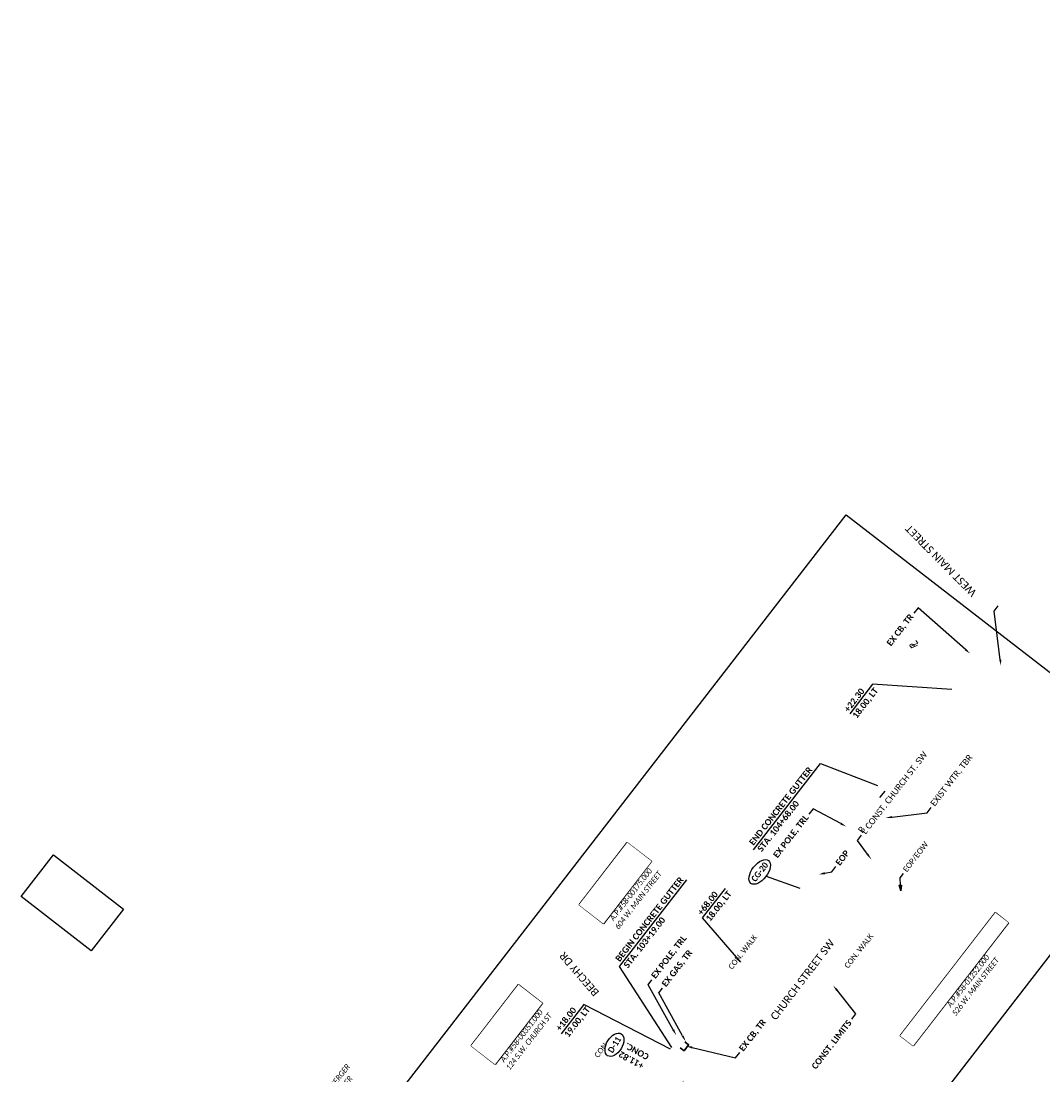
# Model space of a CAD drawing. Header units: feet. Extents: x 2205479 to 2208645, y 303589 to 307298.
# Tile 9 of 10: x 2205538 to 2205995, y 306827 to 307298. Entities that reach past the tile are written whole.
import ezdxf
from ezdxf import colors
from ezdxf.entities.mleader import LeaderData, LeaderLine
from ezdxf.math import Vec2, Vec3

# ---------------------------------------------------------------- set-up
doc = ezdxf.new("R2010")
doc.units = ezdxf.units.FT
doc.header["$MEASUREMENT"] = 0
doc.set_wipeout_variables(frame=1)
doc.linetypes.add('setbackex', pattern=[1.4, 1.3, -0.1])
for name, color, linetype in [('0_Text+_Line_Mask', 9, 'Continuous'), ('DR_P_Paved_Gutter', 133, 'Continuous'), ('DV_X_Owner_Labels', 7, 'setbackex'), ('DV_X_Text', 7, 'Continuous'), ('PV_X_Text', 7, 'Continuous'), ('RD_X_Text', 7, 'Continuous'), ('RW_X_Text', 7, 'Continuous'), ('SH_TextM', 7, 'Continuous')]:
    doc.layers.add(name, color=color, linetype=linetype)
doc.layers.add('SH_VPort', color=5, linetype='Continuous', plot=False)
doc.styles.add('Simplex Normal (0.14)', font='calibri.ttf', dxfattribs={"height": 0.14})
doc.styles.add('Slanted Normal (0.125) Font 31', font='calibrii.ttf', dxfattribs={"width": 0.9, "height": 0.125})
doc.styles.add('Slanted-Normal', font='calibriz.ttf', dxfattribs={"height": 0.14})
doc.styles.add('Slanted-Sub Title', font='calibriz.ttf', dxfattribs={"height": 0.17})
doc.styles.add('Straight Normal (0.125) Font 30', font='calibri.ttf', dxfattribs={"height": 0.125})
doc.styles.add('Straight Normal (0.14) Font 30', font='calibri.ttf', dxfattribs={"height": 0.14})
doc.styles.add('Straight-Normal', font='calibrib.ttf', dxfattribs={"height": 0.14})
doc.dimstyles.new('Dec Straight 0', dxfattribs={"dimtxt": 0.14, "dimasz": 0.14, "dimexe": 0.07, "dimexo": 0.07, "dimgap": 0.05, "dimtad": 1, "dimdec": 0, "dimzin": 0, "dimdsep": 46, "dimtxsty": 'Straight Normal (0.14) Font 30', "dimcen": 0.07, "dimclrd": 256, "dimclre": 256, "dimclrt": 256, "dimaunit": 1, "dimadec": 4, "dimazin": 0, "dimtfac": 1, "dimtdec": 0, "dimtofl": 0, "dimtmove": 0, "dimatfit": 3, "dimfxl": 1, "dimtolj": 1, "dimtzin": 0, "dimlwd": -1, "dimlwe": -1, "dimarcsym": 0})

# ---------------------------------------------------------------- blocks, each defined once
blk = doc.blocks.new('PL')
at = {"layer": 'DV_X_Text', "char_height": 0.14, "attachment_point": 1, "style": 'Simplex Normal (0.14)'}
for s, insert, width in [('{\\Fsimplex|c0;\\Q15;P}', (-0.028, 0.106), 0.15221), ('{\\Fsimplex|c0;\\Q15;L}', (0.002, 0.072), 0.05119)]:
    blk.add_mtext(s, dxfattribs=dict(at, insert=insert, width=width))
blk = doc.blocks.new('Dim1')
h = blk.add_hatch(color=4)
h.dxf.hatch_style = 1
h.paths.add_polyline_path([(0, 0), (-1, -0.2), (-1, 0.2)])
at = {"color": 4}
blk.add_lwpolyline([(0, 0), (-1, -0.2), (-1, 0.2), (0, 0)], dxfattribs=at)
blk = doc.blocks.new('*D1012')
at = {"layer": 'Defpoints', "color": 0, "transparency": 16777216}
for p in [(2205984.98, 307009.34), (2205806.54, 306838.46), (2205839.94, 306821.73), (2205834.4, 306819.03), (2205649.22, 306575.04)]:
    blk.add_point(p, dxfattribs=at)
at = {"layer": 'SH_TextM', "transparency": 16777216}
blk.add_arc((2205839.94, 306821.73), 6.16, 179.678, 206.0128, dxfattribs=at)
for points in [[(2205833.33, 306821.88), (2205834.24, 306821.66), (2205834.43, 306824.49)], [(2205834.77, 306819.33), (2205834.04, 306818.74), (2205836.17, 306816.86)]]:
    blk.add_solid(points, dxfattribs=at)
blk = doc.blocks.new('*D1013')
at = {"layer": 'Defpoints', "color": 0, "transparency": 16777216}
for p in [(2205984.98, 307009.34), (2205712.58, 306717.97), (2205738.89, 306698.27), (2205740.68, 306693.34), (2205649.22, 306575.04)]:
    blk.add_point(p, dxfattribs=at)
at = {"layer": 'SH_TextM', "transparency": 16777216}
blk.add_arc((2205740.68, 306693.34), 5.24, 83.2901, 107.7674, dxfattribs=at)
for points in [[(2205739.34, 306697.94), (2205738.83, 306698.72), (2205736.74, 306696.79)], [(2205741.47, 306698.98), (2205741.12, 306698.11), (2205743.89, 306697.49)]]:
    blk.add_solid(points, dxfattribs=at)
at = {"layer": 'SH_TextM', "transparency": 16777216, "insert": (2205741.16, 306701.48), "char_height": 2.8, "attachment_point": 5, "rotation": 356.6471, "style": 'Straight Normal (0.14) Font 30'}
blk.add_mtext('\\A1;86%%D', dxfattribs=at)

msp = doc.modelspace()

# ---------------------------------------------------------------- linework, layer by layer
at = {"layer": '0_Text+_Line_Mask'}
for points in [[(2205787.78, 306902.84), (2205809.36, 306930.75), (2205820.22, 306922.36), (2205798.64, 306894.44)], [(2205552.77, 306925.23), (2205584.15, 306900.91), (2205569.68, 306882.25), (2205538.3, 306906.57)], [(2205931.34, 306844.27), (2205973.93, 306899.37), (2205979.76, 306894.87), (2205937.16, 306839.77)], [(2205739.5, 306839.77), (2205760.67, 306867.16), (2205771.38, 306858.88), (2205750.21, 306831.49)]]:
    msp.add_lwpolyline(points, close=True, dxfattribs=at)
at = {"layer": 'DR_P_Paved_Gutter', "color": 163}
msp.add_lwpolyline([(2205924.57, 306953.72), (2205922.13, 306950.93)], dxfattribs=at)
at = {"layer": 'DR_P_Paved_Gutter', "color": 163, "lineweight": 35}
msp.add_lwpolyline([(2205833.01, 306838.91), (2205834.75, 306837.6), (2205836.76, 306840.26), (2205835.05, 306841.55)], dxfattribs=at)
at = {"layer": 'SH_TextM', "elevation": -1171.86}
msp.add_lwpolyline([(2205954.43, 306999.26), (2205919.03, 307001.54), (2205908.84, 306988.35)], dxfattribs=at)
at = {"layer": 'SH_TextM'}
for points in [[(2205865.71, 306927.4), (2205895.72, 306966.04), (2205921.22, 306956.3)], [(2205871.48, 306915.75), (2205886.48, 306910.29)], [(2205860.06, 306877.19), (2205843.01, 306897.02), (2205853.22, 306910.23)]]:
    msp.add_lwpolyline(points, dxfattribs=at)
msp.add_ellipse((2205868.56, 306917.58), major_axis=(-3.97, -5.12), ratio=0.531299, dxfattribs=at)
at = {"layer": 'SH_VPort', "elevation": -1171.86}
msp.add_lwpolyline([(2205541.34, 306604.16), (2205907.14, 307077.31), (2206059.47, 306959.54), (2205693.67, 306486.39)], close=True, dxfattribs=at)

# ---------------------------------------------------------------- block references
at = {"layer": 'DV_X_Text', "xscale": 20, "yscale": 20, "zscale": 20, "rotation": 131.0309274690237}
msp.add_blockref('PL', (2205938.55, 307018.69), dxfattribs=at)

# ---------------------------------------------------------------- texts
at = {"layer": 'DV_X_Owner_Labels', "char_height": 2.5, "width": 97.223, "attachment_point": 2, "rotation": 52.1945, "style": 'Slanted Normal (0.125) Font 31'}
for s, insert in [('KEITH L. BEACHY\\PAMANDA L. BEACHY\\PO.R. 1418, PG. 377\\PA.P.#58-00175.000\\P604 W. MAIN STREET', (2205800.06, 306915.93)), ('TRUSTEES FIRST REFORMED CHURCH\\PA.P.#58-01252.000\\P526 W. MAIN STREET', (2205957.44, 306872.14)), ('MATTHEW D. ADAMS\\PRUTH L. ADAMS\\PO.R. 1535, PG. 345\\PA.P.#58-00351.000\\P124 S.W. CHURCH ST', (2205751.14, 306852.71)), ('KENNETH D. HERSHBERGER\\PCHERYL HERSHBERGER\\PO.R. 1408, PG. 1776\\PA.P.#58-00351.001', (2205670.97, 306815.68))]:
    msp.add_mtext(s, dxfattribs=dict(at, insert=insert))
at = {"layer": 'PV_X_Text', "style": 'Straight Normal (0.125) Font 30'}
for p in [(2205856.22, 306873.72), (2205908.13, 306874.22)]:
    msp.add_text('CON. WALK', height=2.5, rotation=51.9524, dxfattribs=at).set_placement(p)
at = {"layer": 'PV_X_Text', "insert": (2205799.76, 306837.29), "char_height": 2.5, "width": 12.9694, "attachment_point": 5, "rotation": 52.239, "style": 'Straight Normal (0.125) Font 30'}
msp.add_mtext('CON.  DR', dxfattribs=at)
at = {"layer": 'RW_X_Text', "style": 'Slanted-Sub Title'}
for s, rotation, p in [('WEST MAIN STREET', 134.6018, (2205965.75, 307042.78)), ('CHURCH STREET SW', 52.7517, (2205875.8, 306850.99)), ('BEECHY DR', 130.7371, (2205796.97, 306863.85))]:
    msp.add_text(s, height=3.4, rotation=rotation, dxfattribs=at).set_placement(p)
at = {"layer": 'SH_TextM', "char_height": 2.8}
for s, insert, width, attachment_point, rotation, style in [('+22.30\\P18.00, LT', (2205906.06, 306990.56, -1171.86), 35.0542, 1, 52.292, 'Straight-Normal'), ('END CONCRETE GUTTER\\PSTA. 104+68.00', (2205863.56, 306930.94), 50.3681, 1, 52, 'Straight-Normal'), ('B', (2205912.26, 306936.41), 2.8, 1, 52.239, 'Slanted-Normal'), ('{\\W0.9;CG-20}', (2205868.56, 306917.58), 13.0687, 5, 52.431, 'Straight-Normal'), ('+68.00\\P18.00, LT', (2205840.5, 306899.73), 30.9248, 1, 52, 'Straight-Normal'), ('+18.00\\P19.00, LT', (2205777.17, 306847.9), 30.9248, 1, 52, 'Straight-Normal')]:
    msp.add_mtext(s, dxfattribs=dict(at, insert=insert, width=width, attachment_point=attachment_point, rotation=rotation, style=style))

# ---------------------------------------------------------------- leaders
at = {"layer": 'RD_X_Text'}
ml = msp.add_multileader_mtext('Standard', dxfattribs=at)
ml.set_content('EOP', color=256, style='Straight-Normal')
ml.set_leader_properties(color=256, linetype='Continuous', lineweight=-1)
ml.build(insert=Vec2(0, 0))
ml.multileader.update_dxf_attribs({"text_right_attachment_type": 3, "dogleg_length": 0.15, "arrow_head_size": 2.8, "scale": 20})
ctx = ml.context
ctx.base_point, ctx.scale, ctx.char_height, ctx.arrow_head_size, ctx.landing_gap_size, ctx.plane_origin, ctx.plane_x_axis, ctx.plane_y_axis = Vec3(2205902.58, 306920.05), 20, 2.8, 2.8, 1.2, Vec3(2205893.69, 306903.62), Vec3(0.611638, 0.791138), Vec3(-0.791138, 0.611638)
ctx.right_attachment = 3
notes = []
notes.append((ctx, [(0, (1, 1, 0), (2205900.74, 306917.67), (0.611638, 0.791138), 3, [(0, [(2205894.91, 306916.47)], 0, [])])]))
ctx.mtext.insert, ctx.mtext.text_direction, ctx.mtext.rotation, ctx.mtext.width, ctx.mtext.flow_direction = Vec3(2205902.19, 306921.87), Vec3(0.611638, 0.791138), 0.912668, 23.7855, 5
ml = msp.add_multileader_mtext('Standard', dxfattribs=at)
ml.set_content('EOP/EOW', color=256, style='Straight Normal (0.125) Font 30')
ml.set_leader_properties(color=95)
ml.set_arrow_properties(name='Dim1')
ml.build(insert=Vec2(0, 0))
ml.multileader.update_dxf_attribs({"text_right_attachment_type": 3, "dogleg_length": 0.125, "arrow_head_size": 2.5, "scale": 20})
ctx = ml.context
ctx.base_point, ctx.scale, ctx.char_height, ctx.arrow_head_size, ctx.landing_gap_size, ctx.plane_origin, ctx.plane_x_axis, ctx.plane_y_axis = Vec3(2205932.83, 306916.94), 20, 2.5, 2.5, 1.2, Vec3(2205925.37, 306899.59), Vec3(0.611638, 0.791138), Vec3(-0.791138, 0.611638)
ctx.right_attachment = 3
notes.append((ctx, [(0, (1, 1, 0), (2205931.3, 306914.96), (0.611638, 0.791138), 2.5, [(0, [(2205931.61, 306909.2)], 0, [])])]))
ctx.mtext.insert, ctx.mtext.text_direction, ctx.mtext.rotation, ctx.mtext.width, ctx.mtext.flow_direction = Vec3(2205932.36, 306918.82), Vec3(0.611638, 0.791138), 0.912668, 23.7855, 5
ml = msp.add_multileader_mtext('Standard', dxfattribs=at)
ml.set_content('CONC.\\PSTEPS', color=256, style='Straight Normal (0.125) Font 30')
ml.set_leader_properties(color=95)
ml.set_arrow_properties(name='Dim1')
ml.build(insert=Vec2(0, 0))
ml.multileader.update_dxf_attribs({"text_right_attachment_type": 3, "dogleg_length": 0.125, "arrow_head_size": 2.5, "scale": 20})
ctx = ml.context
ctx.base_point, ctx.scale, ctx.char_height, ctx.arrow_head_size, ctx.landing_gap_size, ctx.plane_origin, ctx.plane_x_axis, ctx.plane_y_axis = Vec3(2205697.06, 306706.08), 20, 2.5, 2.5, 1.2, Vec3(2205698.02, 306679.83), Vec3(0.611638, 0.791138), Vec3(-0.791138, 0.611638)
ctx.right_attachment = 3
notes.append((ctx, [(0, (1, 1, 0), (2205695.53, 306704.1), (0.611638, 0.791138), 2.5, [(0, [(2205704.37, 306690.01)], 0, [])])]))
ctx.mtext.insert, ctx.mtext.text_direction, ctx.mtext.rotation, ctx.mtext.width, ctx.mtext.flow_direction = Vec3(2205696.79, 306707.8), Vec3(0.611638, 0.791138), 0.912668, 23.7855, 5
ml = msp.add_multileader_mtext('Standard', dxfattribs=at)
ml.set_content('CONC.\\PSTEPS', color=256, style='Straight Normal (0.125) Font 30')
ml.set_leader_properties(color=95)
ml.set_arrow_properties(name='Dim1')
ml.build(insert=Vec2(0, 0))
ml.multileader.update_dxf_attribs({"text_right_attachment_type": 3, "dogleg_length": 0.125, "arrow_head_size": 2.5, "scale": 20})
ctx = ml.context
ctx.base_point, ctx.scale, ctx.char_height, ctx.arrow_head_size, ctx.landing_gap_size, ctx.plane_origin, ctx.plane_x_axis, ctx.plane_y_axis = Vec3(2205668.1, 306653.14), 20, 2.5, 2.5, 1.2, Vec3(2205660.36, 306632.81), Vec3(0.611638, 0.791138), Vec3(-0.791138, 0.611638)
ctx.right_attachment = 3
notes.append((ctx, [(0, (1, 1, 0), (2205666.57, 306651.16), (0.611638, 0.791138), 2.5, [(0, [(2205666.7, 306642.99)], 0, [])])]))
ctx.mtext.insert, ctx.mtext.text_direction, ctx.mtext.rotation, ctx.mtext.width, ctx.mtext.flow_direction = Vec3(2205667.83, 306654.86), Vec3(0.611638, 0.791138), 0.912668, 23.7855, 5
at = {"layer": 'SH_TextM'}
ml = msp.add_multileader_mtext('Standard', dxfattribs=at)
ml.set_content('', color=256, style='Straight-Normal')
ml.set_leader_properties(color=256, linetype='Continuous', lineweight=-1)
ml.build(insert=Vec2(0, 0))
ml.multileader.update_dxf_attribs({"text_right_attachment_type": 3, "dogleg_length": 0.15, "arrow_head_size": 2.8})
ctx = ml.context
ctx.base_point, ctx.char_height, ctx.arrow_head_size, ctx.landing_gap_size, ctx.plane_origin, ctx.plane_x_axis, ctx.plane_y_axis = Vec3(2205975.15, 307036.63, -1171.86), 2.8, 2.8, 1.2, Vec3(2205976.45, 307009.76, -1171.86), Vec3(0.611638, 0.791138), Vec3(-0.791138, 0.611638)
ctx.right_attachment = 3
notes.append((ctx, [(0, (1, 1, 0), (2205973.32, 307034.26, -1171.86), (0.611638, 0.791138), 3, [(0, [(2205976.45, 307009.76, -1171.86)], 0, [])])]))
ctx.mtext.insert, ctx.mtext.text_direction, ctx.mtext.rotation, ctx.mtext.flow_direction = Vec3(2205974.78, 307038.44, -1171.86), Vec3(0.611638, 0.791138), 0.912668, 5
ml = msp.add_multileader_mtext('Standard', dxfattribs=at)
ml.set_content('EX CB, TR', color=256, style='Straight-Normal')
ml.set_leader_properties(color=256, linetype='Continuous', lineweight=-1)
ml.build(insert=Vec2(0, 0))
ml.multileader.update_dxf_attribs({"text_right_attachment_type": 3, "dogleg_length": 0.15, "arrow_head_size": 2.8, "scale": 20})
ctx = ml.context
ctx.base_point, ctx.scale, ctx.char_height, ctx.arrow_head_size, ctx.landing_gap_size, ctx.plane_origin, ctx.plane_x_axis, ctx.plane_y_axis = Vec3(2205925.65, 307018.08), 20, 2.8, 2.8, 1.2, Vec3(2205914.06, 307011.35), Vec3(0.612369, 0.790572), Vec3(-0.790572, 0.612369)
ctx.right_attachment = 3
notes.append((ctx, [(1, (1, 1, 0), (2205939.37, 307035.75), (-0.612369, -0.790572), 3, [(0, [(2205962.69, 307015.21)], 0, [])])]))
ctx.mtext.insert, ctx.mtext.text_direction, ctx.mtext.rotation, ctx.mtext.flow_direction = Vec3(2205925.03, 307020.08), Vec3(0.612369, 0.790572), 0.911743, 5
ml = msp.add_multileader_mtext('Standard', dxfattribs=at)
ml.set_content('L CONST. CHURCH ST. SW', color=256, style='Slanted-Normal')
ml.set_leader_properties(color=256, linetype='Continuous', lineweight=-1)
ml.build(insert=Vec2(0, 0))
ml.multileader.update_dxf_attribs({"text_right_attachment_type": 3, "dogleg_length": 0.15, "arrow_head_size": 2.8, "scale": 20})
ctx = ml.context
ctx.base_point, ctx.scale, ctx.char_height, ctx.arrow_head_size, ctx.landing_gap_size, ctx.plane_origin, ctx.plane_x_axis, ctx.plane_y_axis = Vec3(2205914.09, 306934.08), 20, 2.8, 2.8, 1.2, Vec3(2205904.01, 306929.3), Vec3(0.612369, 0.790572), Vec3(-0.790572, 0.612369)
ctx.right_attachment = 3
notes.append((ctx, [(0, (1, 1, 0), (2205912.25, 306931.71), (0.612369, 0.790572), 3, [(0, [(2205918.42, 306923.25)], 0, [])])]))
ctx.mtext.insert, ctx.mtext.text_direction, ctx.mtext.rotation, ctx.mtext.flow_direction = Vec3(2205913.7, 306935.9), Vec3(0.612369, 0.790572), 0.911743, 5
ml = msp.add_multileader_mtext('Standard', dxfattribs=at)
ml.set_content('EXIST WTR, TBR', color=256, style='Slanted-Normal')
ml.set_leader_properties(color=256, linetype='Continuous', lineweight=-1)
ml.build(insert=Vec2(0, 0))
ml.multileader.update_dxf_attribs({"text_right_attachment_type": 3, "dogleg_length": 0.15, "arrow_head_size": 2.8, "scale": 20})
ctx = ml.context
ctx.base_point, ctx.scale, ctx.char_height, ctx.arrow_head_size, ctx.landing_gap_size, ctx.plane_origin, ctx.plane_x_axis, ctx.plane_y_axis = Vec3(2205945.24, 306946.41), 20, 2.8, 2.8, 1.2, Vec3(2205935.17, 306941.63), Vec3(0.612369, 0.790572), Vec3(-0.790572, 0.612369)
ctx.right_attachment = 3
notes.append((ctx, [(0, (1, 1, 0), (2205943.4, 306944.04), (0.612369, 0.790572), 3, [(0, [(2205924.94, 306941.78)], 0, [])])]))
ctx.mtext.insert, ctx.mtext.text_direction, ctx.mtext.rotation, ctx.mtext.flow_direction = Vec3(2205944.62, 306948.41), Vec3(0.612369, 0.790572), 0.911743, 5
ml = msp.add_multileader_mtext('Standard', dxfattribs=at)
ml.set_content('{\\fCalibri|b1|i0|c0|p34;EX POLE, TRL}', color=256, style='Straight-Normal')
ml.set_leader_properties(color=256, linetype='Continuous', lineweight=-1)
ml.build(insert=Vec2(0, 0))
ml.multileader.update_dxf_attribs({"text_right_attachment_type": 3, "dogleg_length": 0.15, "arrow_head_size": 2.8})
ctx = ml.context
ctx.base_point, ctx.char_height, ctx.arrow_head_size, ctx.landing_gap_size, ctx.plane_origin, ctx.plane_x_axis, ctx.plane_y_axis = Vec3(2205874.83, 306923.16, -1171.86), 2.8, 2.8, 1.2, Vec3(2205874, 306894.75, -1171.86), Vec3(0.611638, 0.791138), Vec3(-0.791138, 0.611638)
ctx.right_attachment, ctx.text_align_type = 3, 2
notes.append((ctx, [(0, (1, 1, 0), (2205892.39, 306945.82, -1171.86), (-0.611638, -0.791138), 3, [(0, [(2205907.33, 306937.87, -1171.86)], 0, [])])]))
ctx.mtext.insert, ctx.mtext.text_direction, ctx.mtext.rotation, ctx.mtext.alignment, ctx.mtext.flow_direction = Vec3(2205888.44, 306943.56, -1171.86), Vec3(0.611638, 0.791138), 0.912668, 3, 5
ml = msp.add_multileader_mtext('Standard', dxfattribs=at)
ml.set_content('EX POLE, TRL', color=256, style='Straight-Normal')
ml.set_leader_properties(color=256, linetype='Continuous', lineweight=-1)
ml.build(insert=Vec2(0, 0))
ml.multileader.update_dxf_attribs({"text_right_attachment_type": 3, "dogleg_length": 2.8, "arrow_head_size": 2.8})
ctx = ml.context
ctx.base_point, ctx.char_height, ctx.arrow_head_size, ctx.landing_gap_size, ctx.plane_origin, ctx.plane_x_axis, ctx.plane_y_axis = Vec3(2205820.36, 306869.31, -1171.86), 2.8, 2.8, 1.2, Vec3(2205797.38, 306802.31, -1171.86), Vec3(0.611638, 0.791138), Vec3(-0.791138, 0.611638)
ctx.right_attachment = 3
notes.append((ctx, [(0, (1, 1, 0), (2205818.65, 306867.1, -1171.86), (0.611638, 0.791138), 2.8, [(0, [(2205831.24, 306844.54, -1171.86)], 0, [])])]))
ctx.mtext.insert, ctx.mtext.text_direction, ctx.mtext.rotation, ctx.mtext.flow_direction = Vec3(2205819.74, 306871.31, -1171.86), Vec3(0.611638, 0.791138), 0.912668, 5
ml = msp.add_multileader_mtext('Standard', dxfattribs=at)
ml.set_content('EX GAS, TR', color=256, style='Straight-Normal')
ml.set_leader_properties(color=256, linetype='Continuous', lineweight=-1)
ml.build(insert=Vec2(0, 0))
ml.multileader.update_dxf_attribs({"text_right_attachment_type": 3, "dogleg_length": 2.8, "arrow_head_size": 2.8})
ctx = ml.context
ctx.base_point, ctx.char_height, ctx.arrow_head_size, ctx.landing_gap_size, ctx.plane_origin, ctx.plane_x_axis, ctx.plane_y_axis = Vec3(2205825.11, 306865.64, -1171.86), 2.8, 2.8, 1.2, Vec3(2205802.12, 306798.64, -1171.86), Vec3(0.611638, 0.791138), Vec3(-0.791138, 0.611638)
ctx.right_attachment = 3
notes.append((ctx, [(0, (1, 1, 0), (2205823.39, 306863.43, -1171.86), (0.611638, 0.791138), 2.8, [(0, [(2205835.46, 306841.75, -1171.86)], 0, [])])]))
ctx.mtext.insert, ctx.mtext.text_direction, ctx.mtext.rotation, ctx.mtext.flow_direction = Vec3(2205824.48, 306867.64, -1171.86), Vec3(0.611638, 0.791138), 0.912668, 5
ml = msp.add_multileader_mtext('Standard', dxfattribs=at)
ml.set_content('CONST. LIMITS', color=256, style='Straight-Normal')
ml.set_leader_properties(color=256, linetype='Continuous', lineweight=-1)
ml.build(insert=Vec2(0, 0))
ml.multileader.update_dxf_attribs({"text_right_attachment_type": 3, "dogleg_length": 0.15, "arrow_head_size": 2.8})
ctx = ml.context
ctx.base_point, ctx.char_height, ctx.arrow_head_size, ctx.landing_gap_size, ctx.plane_origin, ctx.plane_x_axis, ctx.plane_y_axis = Vec3(2205891.71, 306828.72, -1171.86), 2.8, 2.8, 1.2, Vec3(2205870.78, 306820.75, -1171.86), Vec3(0.611638, 0.791138), Vec3(-0.791138, 0.611638)
ctx.right_attachment, ctx.text_align_type = 3, 2
notes.append((ctx, [(1, (1, 1, 0), (2205911.37, 306854.11, -1171.86), (-0.611638, -0.791138), 3, [(0, [(2205901.38, 306866.84, -1171.86)], 0, [])])]))
ctx.mtext.insert, ctx.mtext.text_direction, ctx.mtext.rotation, ctx.mtext.alignment, ctx.mtext.flow_direction = Vec3(2205907.65, 306851.68, -1171.86), Vec3(0.611638, 0.791138), 0.912668, 3, 5
ml = msp.add_multileader_mtext('Standard', dxfattribs=at)
ml.set_content('EX CB, TR', color=256, style='Straight-Normal')
ml.set_leader_properties(color=256, linetype='Continuous', lineweight=-1)
ml.build(insert=Vec2(0, 0))
ml.multileader.update_dxf_attribs({"text_right_attachment_type": 3, "dogleg_length": 0.15, "arrow_head_size": 2.8, "scale": 20})
ctx = ml.context
ctx.base_point, ctx.scale, ctx.char_height, ctx.arrow_head_size, ctx.landing_gap_size, ctx.plane_origin, ctx.plane_x_axis, ctx.plane_y_axis = Vec3(2205859.64, 306836.8, 1071.85), 20, 2.8, 2.8, 1.2, Vec3(2205742.21, 306863.78, 1071.85), Vec3(0.615661, 0.788011), Vec3(-0.788011, 0.615661)
ctx.right_attachment = 3
notes.append((ctx, [(0, (1, 1, 0), (2205857.8, 306834.44, 1071.85), (0.615661, 0.788011), 3, [(0, [(2205835.65, 306839.67, 1071.85)], 0, [])])]))
ctx.mtext.insert, ctx.mtext.text_direction, ctx.mtext.rotation, ctx.mtext.flow_direction = Vec3(2205859.03, 306838.8, 1071.85), Vec3(0.615661, 0.788011), 0.907571, 5
for ctx, leaders in notes:
    for number, flags, end, landing, length, lines in leaders:
        leader = LeaderData()
        leader.index, (leader.has_last_leader_line, leader.has_dogleg_vector, leader.attachment_direction) = number, flags
        leader.last_leader_point, leader.dogleg_vector, leader.dogleg_length = Vec3(end), Vec3(landing), length
        for number, points, colour, breaks in lines:
            line = LeaderLine()
            line.index, line.vertices, line.color, line.breaks = number, Vec3.list(points), colors.encode_raw_color(colour), breaks
            leader.lines.append(line)
        ctx.leaders.append(leader)

# ---------------------------------------------------------------- next in the draw order: texts
at = {"layer": 'SH_TextM', "insert": (2205815.72, 306829.25), "char_height": 2.8, "width": 11.8082, "attachment_point": 1, "rotation": 151.0173, "style": 'Straight-Normal', "bg_fill": 3, "box_fill_scale": 1.5, "bg_fill_color": 256, "bg_fill_transparency": 0}
msp.add_mtext('+11.82\\PCONC.', dxfattribs=at)

# ---------------------------------------------------------------- next in the draw order: wipeouts: each hides what was drawn before it
for points in [[(2205787.78, 306902.84), (2205809.36, 306930.75), (2205820.22, 306922.36), (2205798.64, 306894.44)], [(2205931.34, 306844.27), (2205973.93, 306899.37), (2205979.76, 306894.87), (2205937.16, 306839.77)], [(2205739.5, 306839.77), (2205760.67, 306867.16), (2205771.38, 306858.88), (2205750.21, 306831.49)]]:
    msp.add_wipeout(points).dxf.layer = '0_Text+_Line_Mask'

# ---------------------------------------------------------------- next in the draw order: linework, layer by layer
at = {"layer": 'SH_TextM'}
for points in [[(2205829.32, 306839.02), (2205805.9, 306875.35), (2205835.91, 306913.99)], [(2205828.69, 306838.24), (2205789.93, 306858.29), (2205779.72, 306845.11)]]:
    msp.add_lwpolyline(points, dxfattribs=at)

# ---------------------------------------------------------------- next in the draw order: texts
at = {"layer": 'SH_TextM', "insert": (2205803.75, 306878.89), "char_height": 2.8, "width": 50.3681, "attachment_point": 1, "rotation": 52, "style": 'Straight-Normal'}
msp.add_mtext('BEGIN CONCRETE GUTTER\\PSTA. 103+19.00', dxfattribs=at)

# ---------------------------------------------------------------- next in the draw order: texts
at = {"layer": 'SH_TextM', "insert": (2205803.61, 306840.27), "char_height": 2.8, "width": 13.0687, "attachment_point": 5, "rotation": 58.4374, "style": 'Straight-Normal', "bg_fill": 3, "box_fill_scale": 1.5, "bg_fill_color": 256, "bg_fill_transparency": 0}
msp.add_mtext('{\\W0.9;D-11}', dxfattribs=at)

# ---------------------------------------------------------------- next in the draw order: linework, layer by layer
at = {"layer": 'SH_TextM'}
msp.add_ellipse((2205803.61, 306840.27), major_axis=(-3.04, -4.91), ratio=0.596932, dxfattribs=at)

# ---------------------------------------------------------------- next in the draw order: dimensions: what is measured, and where the dimension line sits
for base, line2, text, picture, middle in [((2205834.4, 306819.03), ((2205839.94, 306821.73), (2205806.54, 306838.46)), ' ', '*D1012', (2205837.69, 306822.86)), ((2205738.89, 306698.27), ((2205740.68, 306693.34), (2205712.58, 306717.97)), '86%%D', '*D1013', (2205741.16, 306701.48))]:
    dim = msp.add_angular_dim_2l(base=base, line1=((2205649.22, 306575.04), (2205984.98, 307009.34)), line2=line2, text=text, dimstyle='Dec Straight 0', override={"dimscale": 0, "dimpost": "'", "dimtmove": 2}, dxfattribs=at)
    dim.commit()
    dim.dimension.update_dxf_attribs({"geometry": picture, "text_midpoint": middle, "dimtype": 162})

doc.saveas('drawing.dxf')
